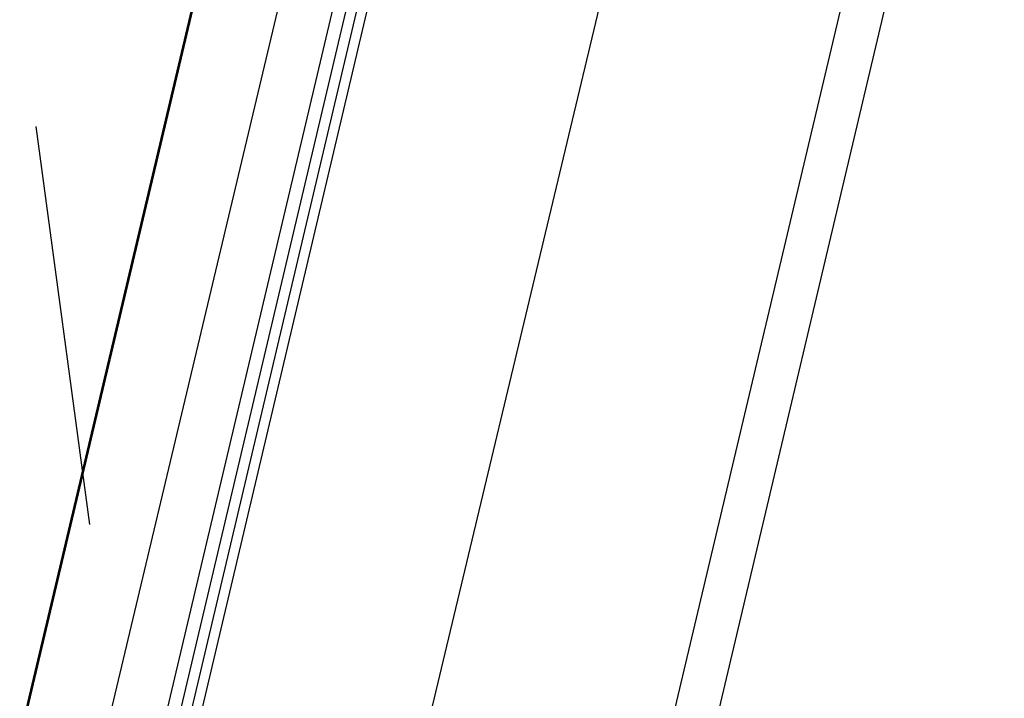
# Model space of a CAD drawing. Header units: feet. Extents: x -79 to 198, y -22 to 181.
# Tile 237 of 256: x 134.047 to 135.267, y 104.616 to 105.457. Entities that reach past the tile are written whole.
import ezdxf

# ---------------------------------------------------------------- set-up
doc = ezdxf.new("R2010")
doc.units = ezdxf.units.FT
doc.layers.add('A-LINEA', color=7, linetype='CONTINUOUS')

msp = doc.modelspace()

# ---------------------------------------------------------------- linework, layer by layer
at = {"layer": 'A-LINEA'}
for p, q in [((134.4533, 106.2844), (130.5467, 89.7378)), ((134.3733, 105.9511), (132.6267, 98.5644)), ((134.0533, 104.1511), (134.44, 105.7778)), ((135.1333, 105.7644), (133.3867, 98.3911)), ((134.0667, 105.3244), (134.1333, 104.8311))]:
    msp.add_line(p, q, dxfattribs=at)
for points in [[(124.5867, 91.1511), (131.36, 89.5511), (135.2667, 106.0978)], [(134.8533, 105.8444), (134.4267, 104.0578), (134, 102.2578)], [(134.12, 104.1378), (134.52, 105.8311), (134.5333, 105.8311), (134.5333, 105.8178), (134.1333, 104.1244)], [(134.16, 104.1244), (134.56, 105.8178), (134.5467, 105.8311), (134.5467, 105.8178), (134.1467, 104.1244)]]:
    msp.add_lwpolyline(points, dxfattribs=at)

doc.saveas('drawing.dxf')
